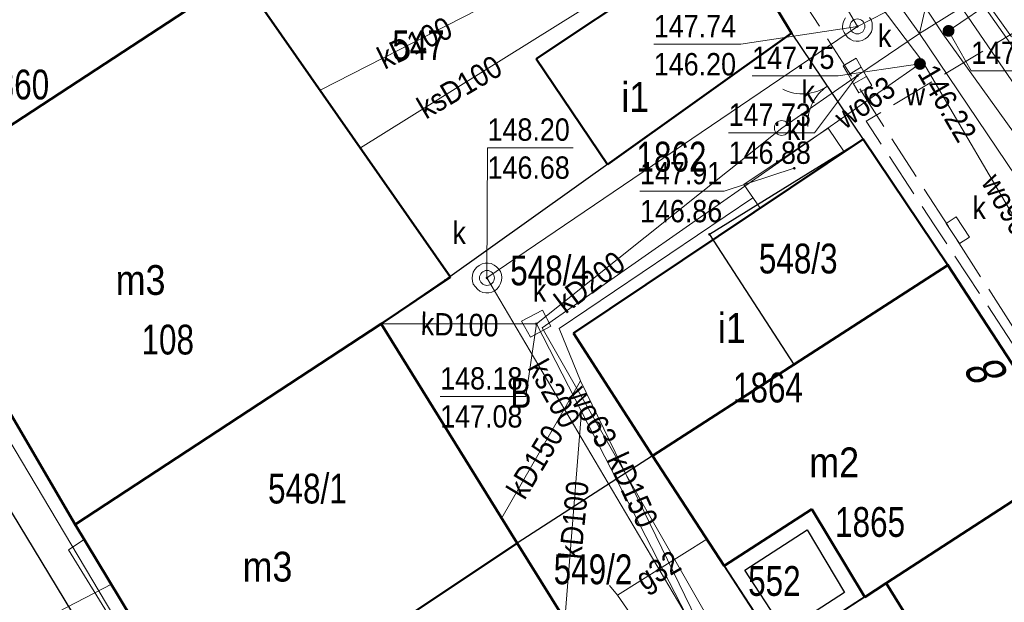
# Model space of a CAD drawing. Header units: metres. Extents: x 5552311 to 5555313, y 5709371 to 5712599.
# Tile 43 of 71: x 5554563 to 5554596, y 5710630 to 5710649. Entities that reach past the tile are written whole.
import ezdxf
from ezdxf.enums import TextEntityAlignment as Align

# ---------------------------------------------------------------- set-up
doc = ezdxf.new("R2010")
doc.units = ezdxf.units.M
doc.header["$MEASUREMENT"] = 0
for name, pattern in [('1.0_0.5', [1.5, 1, -0.5]), ('1.5_0.5', [2, 1.5, -0.5]), ('otob_500', [0])]:
    doc.linetypes.add(name, pattern=pattern)
doc.layers.get('0').update_dxf_attribs({"color": 2, "linetype": 'CONTINUOUS', "lineweight": 5})
for name, color, linetype in [('203-punkt graniczny', 7, 'CONTINUOUS'), ('210-oznaczenie konturu użytku gruntowego', 60, 'CONTINUOUS'), ('211-numer działki ewidencyjnej', 7, 'CONTINUOUS'), ('218-kontur użytku gruntowego', 60, 'CONTINUOUS'), ('219-działka ewidencyjna', 7, 'CONTINUOUS'), ('238-Punkt adresowy budynku', 7, 'CONTINUOUS'), ('312-budynek ewidencyjny', 7, 'CONTINUOUS'), ('312-oznaczenie budynku ewidencyjnego', 7, 'CONTINUOUS'), ('312-oznaczenie budynku ewidencyjnego-Atr117', 7, 'CONTINUOUS'), ('brama', 7, 'CONTINUOUS'), ('chodnik', 7, 'CONTINUOUS'), ('jezdnia', 7, 'CONTINUOUS'), ('kratka ściekowa', 7, 'CONTINUOUS'), ('krawężnik', 7, 'CONTINUOUS'), ('osadnik  szambo', 7, 'CONTINUOUS'), ('osadnik  szambo-Atr17', 7, 'CONTINUOUS'), ('przewód elektroenergetyczny podziemny', 7, 'CONTINUOUS'), ('przewód gazowy', 7, 'CONTINUOUS'), ('przewód gazowy-Atr1', 7, 'CONTINUOUS'), ('przewód kanalizacyjny', 7, 'CONTINUOUS'), ('przewód kanalizacyjny-Atr1', 7, 'CONTINUOUS'), ('przewód telekomunikacyjny podziemny', 7, 'CONTINUOUS'), ('przewód telekomunikacyjny podziemny - ob. projektowany', 7, 'CONTINUOUS'), ('przewód wodociągowy', 7, 'CONTINUOUS'), ('przewód wodociągowy-Atr1', 7, 'CONTINUOUS'), ('rzedna', 7, 'CONTINUOUS'), ('rzedna-Atr2', 7, 'CONTINUOUS'), ('rzedna-Atr3', 7, 'CONTINUOUS'), ('studnia kanalizacyjna', 7, 'CONTINUOUS'), ('weranda lub ganek', 7, 'CONTINUOUS'), ('właz do komory lub kanału', 7, 'CONTINUOUS'), ('właz do komory lub kanału - okrągły', 7, 'CONTINUOUS'), ('właz do komory lub kanału - okrągły-Atr17', 7, 'CONTINUOUS'), ('właz do komory lub kanału-Atr17', 7, 'CONTINUOUS'), ('zasuwa lub zawór', 7, 'CONTINUOUS'), ('zasuwa lub zawór-Atr17', 7, 'CONTINUOUS')]:
    doc.layers.add(name, color=color, linetype=linetype)
doc.styles.get("Standard").update_dxf_attribs({"font": 'Working1250', "width": 0.75})

# ---------------------------------------------------------------- blocks, each defined once
blk = doc.blocks.new('203')
at = {"linetype": 'Continuous', "lineweight": 0}
h = blk.add_hatch(color=94, dxfattribs=at)
edge = h.paths.add_edge_path()
edge.add_arc((0, 0), 0.045, 0, 360)
blk = doc.blocks.new('OK02')
at = {"color": 0, "linetype": 'Continuous', "lineweight": 0}
for centre, start, end in [((-1.5, 0), 0, 60), ((1.5, 0), 120, 180)]:
    blk.add_arc(centre, 1.5, start, end, dxfattribs=at)
blk = doc.blocks.new('US22')
at = {"color": 0, "linetype": 'Continuous', "lineweight": 13}
blk.add_circle((0, 0), 0.25, dxfattribs=at)
blk = doc.blocks.new('US05')
at = {"color": 0, "linetype": 'Continuous', "lineweight": 13}
for p, q in [((-0.525, -0.25), (-0.525, 0.25)), ((-0.525, 0.25), (-0.175, 0.25)), ((-0.175, -0.25), (-0.175, 0.25)), ((-0.175, 0.25), (0.175, 0.25)), ((0.175, -0.25), (0.175, 0.25)), ((0.175, 0.25), (0.525, 0.25)), ((0.525, -0.25), (0.525, 0.25)), ((-0.525, -0.25), (-0.175, -0.25)), ((-0.175, -0.25), (0.175, -0.25)), ((0.175, -0.25), (0.525, -0.25))]:
    blk.add_line(p, q, dxfattribs=at)
blk = doc.blocks.new('PW01')
at = {"linetype": 'Continuous', "lineweight": 13}
h = blk.add_hatch(color=0, dxfattribs=at)
edge = h.paths.add_edge_path()
edge.add_arc((0, 0), 0.045, 0, 360)
blk = doc.blocks.new('US25')
at = {"linetype": 'Continuous', "lineweight": 0}
h = blk.add_hatch(color=0, dxfattribs=at)
edge = h.paths.add_edge_path()
edge.add_arc((0, 0), 0.2, 0, 360)

msp = doc.modelspace()

# ---------------------------------------------------------------- linework, layer by layer
at = {"layer": '218-kontur użytku gruntowego', "linetype": 'Continuous', "lineweight": 9, "flags": 128}
for points in [[(5554588.63, 5710648.93), (5554582.38, 5710659.34)], [(5554582.38, 5710659.34), (5554588.63, 5710648.93)], [(5554591.03, 5710645.37), (5554588.63, 5710648.93)], [(5554588.63, 5710648.93), (5554591.03, 5710645.37)], [(5554593.88, 5710641.15), (5554591.03, 5710645.37)], [(5554591.03, 5710645.37), (5554593.88, 5710641.15)], [(5554558.3, 5710643.16), (5554564.57, 5710632.44)], [(5554564.57, 5710632.44), (5554558.3, 5710643.16)], [(5554598.15, 5710634.59), (5554593.88, 5710641.15)], [(5554593.88, 5710641.15), (5554598.15, 5710634.59)], [(5554564.57, 5710632.44), (5554569.11, 5710624.94)], [(5554569.11, 5710624.94), (5554564.57, 5710632.44)]]:
    msp.add_lwpolyline(points, dxfattribs=at)
at = {"layer": '219-działka ewidencyjna', "color": 94, "linetype": 'Continuous', "lineweight": 30, "flags": 128}
for points in [[(5554582.38, 5710659.34), (5554588.63, 5710648.93)], [(5554570.1, 5710650.88), (5554558.3, 5710643.16)], [(5554588.63, 5710648.93), (5554577, 5710640.64)], [(5554588.63, 5710648.93), (5554591.03, 5710645.37)], [(5554591.03, 5710645.37), (5554585.87, 5710642.18)], [(5554591.03, 5710645.37), (5554593.88, 5710641.15)], [(5554558.3, 5710643.16), (5554564.57, 5710632.44)], [(5554585.87, 5710642.18), (5554588.71, 5710637.81)], [(5554593.88, 5710641.15), (5554588.71, 5710637.81)], [(5554593.88, 5710641.15), (5554598.15, 5710634.59)], [(5554577, 5710640.64), (5554574.85, 5710639.18)], [(5554574.85, 5710639.18), (5554564.57, 5710632.44)], [(5554574.85, 5710639.18), (5554579.42, 5710631.82)], [(5554588.71, 5710637.81), (5554583.96, 5710634.75)], [(5554583.96, 5710634.75), (5554579.42, 5710631.82)], [(5554583.96, 5710634.75), (5554588.25, 5710628.18)], [(5554598.15, 5710634.59), (5554588.25, 5710628.18)], [(5554564.57, 5710632.44), (5554569.11, 5710624.94)], [(5554579.42, 5710631.82), (5554569.11, 5710624.94)], [(5554579.42, 5710631.82), (5554583.33, 5710625.53)]]:
    msp.add_lwpolyline(points, dxfattribs=at)
at = {"layer": '312-budynek ewidencyjny', "color": 8, "linetype": 'Continuous', "lineweight": 50, "flags": 128}
for points in [[(5554570.1, 5710650.88), (5554558.3, 5710643.16)], [(5554558.3, 5710643.16), (5554570.1, 5710650.88)], [(5554570.1, 5710650.88), (5554577.18, 5710640.75)], [(5554587.32, 5710651.11), (5554588.63, 5710648.93)], [(5554580.05, 5710648.07), (5554584.09, 5710650.77)], [(5554588.63, 5710648.93), (5554582.45, 5710644.53)], [(5554582.45, 5710644.53), (5554580.05, 5710648.07)], [(5554581.31, 5710638.87), (5554591.03, 5710645.38)], [(5554591.03, 5710645.38), (5554593.88, 5710641.15)], [(5554564.57, 5710632.44), (5554558.3, 5710643.16)], [(5554593.88, 5710641.15), (5554583.96, 5710634.75)], [(5554583.96, 5710634.75), (5554593.88, 5710641.15)], [(5554593.88, 5710641.15), (5554598.15, 5710634.59)], [(5554577.18, 5710640.75), (5554574.85, 5710639.18)], [(5554574.85, 5710639.18), (5554564.57, 5710632.44)], [(5554564.57, 5710632.44), (5554574.85, 5710639.18)], [(5554574.85, 5710639.18), (5554579.42, 5710631.82)], [(5554583.96, 5710634.75), (5554581.31, 5710638.87)], [(5554586.36, 5710631.06), (5554583.96, 5710634.75)], [(5554598.15, 5710634.59), (5554591.81, 5710630.48)], [(5554591.81, 5710630.48), (5554598.15, 5710634.59)], [(5554589.31, 5710632.96), (5554586.36, 5710631.06)], [(5554591.09, 5710630.01), (5554589.31, 5710632.96)], [(5554569.11, 5710624.94), (5554564.57, 5710632.44)], [(5554579.42, 5710631.82), (5554569.11, 5710624.94)], [(5554569.11, 5710624.94), (5554579.42, 5710631.82)], [(5554579.42, 5710631.82), (5554583.33, 5710625.53)], [(5554591.81, 5710630.48), (5554591.09, 5710630.01)], [(5554595.47, 5710624.57), (5554591.81, 5710630.48)]]:
    msp.add_lwpolyline(points, dxfattribs=at)
at = {"layer": 'brama', "color": 8, "linetype": 'otob_500', "lineweight": 18, "flags": 128}
msp.add_lwpolyline([(5554591.03, 5710645.38), (5554588.63, 5710648.93)], dxfattribs=at)
at = {"layer": 'chodnik', "color": 8, "linetype": '1.0_0.5', "lineweight": 18, "flags": 128}
msp.add_lwpolyline([(5554535.25, 5710677.75), (5554580.73, 5710602.65), (5554582.25, 5710603.3), (5554577.23, 5710611.6), (5554572.87, 5710618.69), (5554569.11, 5710624.94), (5554564.57, 5710632.44), (5554558.3, 5710643.16), (5554554.49, 5710649.41), (5554551.72, 5710653.95), (5554545.63, 5710663.96), (5554536.59, 5710678.92)], close=True, dxfattribs=at)
at = {"layer": 'jezdnia', "color": 8, "linetype": '1.5_0.5', "lineweight": 18, "flags": 128}
for points in [[(5554518.33, 5710769.05), (5554532.95, 5710743.99), (5554536.22, 5710738.38), (5554552.05, 5710711.22), (5554560.73, 5710695.29), (5554561.92, 5710693.81), (5554569.6, 5710680.85), (5554575.73, 5710670.65), (5554603.83, 5710627.01), (5554609.82, 5710629.69), (5554596.71, 5710647.84), (5554578.75, 5710672.96), (5554575.45, 5710680.03), (5554574.11, 5710683.4), (5554573.92, 5710684.32), (5554574.13, 5710685.01), (5554574.57, 5710685.19), (5554574.89, 5710691.25), (5554574.9, 5710691.73), (5554573.99, 5710692.3), (5554571.83, 5710693.35), (5554570.46, 5710694.21), (5554569.64, 5710695.02), (5554566.41, 5710700.42), (5554565.96, 5710701.56), (5554565.65, 5710703.1), (5554557.03, 5710718.39), (5554556.01, 5710719.47), (5554552.43, 5710725.14), (5554548.9, 5710731.54), (5554542.14, 5710743.53), (5554541.8, 5710744.15), (5554539.98, 5710747.24), (5554537.84, 5710750.92), (5554526.91, 5710768.76), (5554523.93, 5710773.48)], [(5554575.05, 5710600.93), (5554580.73, 5710602.65), (5554535.25, 5710677.75), (5554535.1, 5710678.75), (5554535.47, 5710679.96), (5554528.16, 5710672.64), (5554529.11, 5710673.02), (5554529.97, 5710673.11), (5554530.95, 5710672.75), (5554531.57, 5710672.26), (5554532.38, 5710671.27), (5554537.42, 5710662.74), (5554559.54, 5710626.42)]]:
    msp.add_lwpolyline(points, close=True, dxfattribs=at)
at = {"layer": 'krawężnik', "color": 8, "linetype": 'Continuous', "lineweight": 25, "flags": 128}
msp.add_lwpolyline([(5554580.73, 5710602.65), (5554535.25, 5710677.75)], dxfattribs=at)
at = {"layer": 'osadnik  szambo', "color": 34, "linetype": 'Continuous', "lineweight": 18, "flags": 128}
msp.add_lwpolyline([(5554590.4, 5710644.95), (5554587.57, 5710643.06), (5554587.03, 5710643.86), (5554589.86, 5710645.75)], close=True, dxfattribs=at)
at = {"layer": 'przewód elektroenergetyczny podziemny', "color": 1, "linetype": 'Continuous', "lineweight": 18, "flags": 128}
msp.add_lwpolyline([(5554564.88, 5710631.94), (5554564.35, 5710631.6), (5554591.5, 5710587.52)], dxfattribs=at)
at = {"layer": 'przewód gazowy', "color": 40, "linetype": 'Continuous', "lineweight": 18, "flags": 128}
for points in [[(5554639.8, 5710698.68), (5554639.89, 5710698.44), (5554642.78, 5710683.03), (5554643.01, 5710681.4), (5554639.63, 5710676.95), (5554634.86, 5710671.8), (5554632.07, 5710669.91), (5554620.78, 5710663.39), (5554607.51, 5710656.51), (5554599.01, 5710652.57), (5554597.14, 5710651.21), (5554593.9, 5710649.01), (5554593.71, 5710648.91)], [(5554593.71, 5710648.91), (5554591.42, 5710652.38), (5554582.84, 5710665.02), (5554578.37, 5710671.73), (5554570.64, 5710683.33), (5554569.41, 5710684.65)], [(5554593.71, 5710648.91), (5554601.14, 5710638.58), (5554601.22, 5710638.46), (5554607.35, 5710629.08), (5554611.81, 5710622.32), (5554613.84, 5710619.64), (5554614.18, 5710619.2), (5554618.12, 5710612.87)], [(5554582.78, 5710630.07), (5554585.78, 5710631.95)], [(5554582.52, 5710630.4), (5554582.78, 5710630.07), (5554588.75, 5710621.45), (5554592.08, 5710620.02), (5554597.41, 5710611.56), (5554599.44, 5710608.4), (5554602.02, 5710605.85), (5554603.67, 5710605.14), (5554604.8, 5710605.26), (5554606.28, 5710605.47), (5554608.43, 5710606.68), (5554614.13, 5710610.17), (5554617.69, 5710612.6), (5554617.73, 5710612.64), (5554618.12, 5710612.87)]]:
    msp.add_lwpolyline(points, dxfattribs=at)
at = {"layer": 'przewód kanalizacyjny', "color": 34, "linetype": 'Continuous', "lineweight": 18, "flags": 128}
for points in [[(5554590.84, 5710649.16), (5554588.02, 5710653.97), (5554581.05, 5710664.07), (5554568.42, 5710684.56), (5554560.58, 5710697.79), (5554554.89, 5710701.21)], [(5554592.92, 5710648.92), (5554587.97, 5710655.85), (5554581.95, 5710665.09), (5554567.54, 5710688.19)], [(5554592.92, 5710648.92), (5554598.96, 5710652.68), (5554607.3, 5710656.93)], [(5554572.8, 5710647.02), (5554579.7, 5710650.55), (5554587.97, 5710655.85)], [(5554618.8, 5710607.19), (5554599.85, 5710606.37), (5554589.16, 5710622.51), (5554578.4, 5710640.72), (5554590.84, 5710649.16), (5554597.84, 5710652.75)], [(5554574.15, 5710645.09), (5554583.96, 5710651.2)], [(5554592.92, 5710648.92), (5554593.42, 5710651.07)], [(5554592.92, 5710648.92), (5554590.84, 5710647.51)], [(5554592.92, 5710648.92), (5554600.74, 5710637.34), (5554605.24, 5710631.1), (5554619.77, 5710608.57), (5554628.3, 5710594.29)], [(5554590.11, 5710619.64), (5554586.08, 5710627.48), (5554581.57, 5710636.24), (5554580.06, 5710639.18), (5554588.3, 5710645.75), (5554590.84, 5710647.51)], [(5554590.11, 5710619.64), (5554581.54, 5710637.27), (5554580.82, 5710639.02), (5554587.33, 5710643.41)], [(5554574.85, 5710639.18), (5554580.06, 5710639.18)], [(5554581.54, 5710637.27), (5554578.9, 5710632.67)], [(5554581.57, 5710636.24), (5554581.02, 5710629.24)]]:
    msp.add_lwpolyline(points, dxfattribs=at)
at = {"layer": 'przewód telekomunikacyjny podziemny', "color": 30, "linetype": 'Continuous', "lineweight": 18, "flags": 128}
for points in [[(5554574.4, 5710692.69), (5554573.63, 5710687.29), (5554572.56, 5710683.61), (5554578.48, 5710672.91), (5554593.95, 5710651.46), (5554607.27, 5710632.58)], [(5554625.21, 5710603.83), (5554615.84, 5710598.75), (5554614.39, 5710600.58), (5554590.74, 5710588.29), (5554576.52, 5710611.47), (5554538.16, 5710675.96), (5554530.11, 5710671.94)], [(5554622.85, 5710607.73), (5554610.07, 5710626.86), (5554578.48, 5710672.91)]]:
    msp.add_lwpolyline(points, dxfattribs=at)
at = {"layer": 'przewód telekomunikacyjny podziemny - ob. projektowany', "color": 30, "linetype": '1.5_0.5', "lineweight": 18, "flags": 128}
msp.add_lwpolyline([(5554596.77, 5710649.36), (5554591.13, 5710645.98), (5554593.44, 5710642.47), (5554596.21, 5710638.27), (5554598.29, 5710634.74), (5554602.86, 5710627.54), (5554604.13, 5710625.35), (5554603.92, 5710625.23)], dxfattribs=at)
at = {"layer": 'przewód wodociągowy', "color": 5, "linetype": 'Continuous', "lineweight": 18, "flags": 128}
for points in [[(5554618.59, 5710605.99), (5554615.26, 5710611.64), (5554606.72, 5710624.56), (5554600.13, 5710635.89), (5554593.04, 5710647.97), (5554590.98, 5710650.7), (5554574.4, 5710675.8), (5554569.95, 5710682.64)], [(5554593.04, 5710647.97), (5554592.94, 5710647.9), (5554580.25, 5710639.05), (5554587.2, 5710626.9)], [(5554559.96, 5710627.42), (5554560.09, 5710627.49), (5554565.79, 5710630.44)]]:
    msp.add_lwpolyline(points, dxfattribs=at)
at = {"layer": 'rzedna-Atr2', "color": 8, "lineweight": 5, "flags": 128}
for points in [[(5554590.84, 5710649.16), (5554586.92, 5710648.56), (5554584.003, 5710648.56)], [(5554593.9, 5710649.01), (5554594.66, 5710647.67), (5554597.54, 5710647.67)], [(5554592.94, 5710647.9), (5554590.19, 5710647.5), (5554587.305, 5710647.5)], [(5554590.84, 5710647.51), (5554589.4, 5710645.59), (5554586.515, 5710645.59)], [(5554578.4, 5710640.72), (5554578.42, 5710645.09), (5554581.3, 5710645.09)], [(5554588.72, 5710644.4), (5554586.36, 5710643.63), (5554583.538, 5710643.63)], [(5554580.06, 5710639.18), (5554579.71, 5710636.74), (5554576.83, 5710636.74)]]:
    msp.add_lwpolyline(points, dxfattribs=at)
at = {"layer": 'studnia kanalizacyjna', "color": 34, "linetype": 'Continuous', "lineweight": 18, "flags": 128}
msp.add_lwpolyline([(5554591.24, 5710649.46), (5554591.3, 5710649.38), (5554591.33, 5710649.28), (5554591.34, 5710649.18), (5554591.33, 5710649.08), (5554591.31, 5710648.98), (5554591.25, 5710648.88), (5554591.18, 5710648.8), (5554591.1, 5710648.74), (5554591, 5710648.69), (5554590.9, 5710648.67), (5554590.8, 5710648.66), (5554590.7, 5710648.68), (5554590.6, 5710648.73), (5554590.52, 5710648.79), (5554590.45, 5710648.87), (5554590.39, 5710648.95), (5554590.35, 5710649.05), (5554590.34, 5710649.15), (5554590.35, 5710649.25), (5554590.38, 5710649.35), (5554590.44, 5710649.45)], dxfattribs=at)
msp.add_lwpolyline([(5554578.9, 5710640.73), (5554578.89, 5710640.63), (5554578.86, 5710640.53), (5554578.81, 5710640.44), (5554578.74, 5710640.35), (5554578.66, 5710640.29), (5554578.56, 5710640.24), (5554578.46, 5710640.22), (5554578.36, 5710640.22), (5554578.26, 5710640.23), (5554578.16, 5710640.28), (5554578.08, 5710640.34), (5554578.01, 5710640.42), (5554577.94, 5710640.51), (5554577.91, 5710640.61), (5554577.9, 5710640.71), (5554577.91, 5710640.81), (5554577.94, 5710640.91), (5554577.99, 5710641), (5554578.06, 5710641.08), (5554578.14, 5710641.14), (5554578.24, 5710641.19), (5554578.34, 5710641.22), (5554578.44, 5710641.22), (5554578.54, 5710641.2), (5554578.64, 5710641.15), (5554578.72, 5710641.09), (5554578.79, 5710641.02), (5554578.86, 5710640.93), (5554578.89, 5710640.83)], close=True, dxfattribs=at)
at = {"layer": 'weranda lub ganek', "color": 8, "linetype": 'Continuous'}
for p, q in [((5554586.36, 5710631.06), (5554589.31, 5710632.96)), ((5554589.31, 5710632.96), (5554591.09, 5710630.01)), ((5554587.055, 5710630.912), (5554589.148, 5710632.261)), ((5554589.148, 5710632.261), (5554590.411, 5710630.167)), ((5554588.25, 5710628.18), (5554586.36, 5710631.06)), ((5554588.396, 5710628.869), (5554587.055, 5710630.912)), ((5554591.09, 5710630.01), (5554588.25, 5710628.18)), ((5554590.411, 5710630.167), (5554588.396, 5710628.869))]:
    msp.add_line(p, q, dxfattribs=at)
at = {"layer": 'właz do komory lub kanału', "color": 8, "linetype": 'Continuous', "lineweight": 18, "flags": 128}
for points in [[(5554593.82, 5710642.55), (5554594.15, 5710642.77), (5554594.6, 5710642.09), (5554594.27, 5710641.87)], [(5554579.56, 5710639.27), (5554580.26, 5710639.64), (5554580.55, 5710639.1), (5554579.86, 5710638.73)]]:
    msp.add_lwpolyline(points, close=True, dxfattribs=at)

# ---------------------------------------------------------------- block references
at = {"layer": '203-punkt graniczny', "color": 8, "linetype": 'Continuous', "lineweight": 18}
for p in [(5554588.63, 5710648.93), (5554591.03, 5710645.37), (5554585.87, 5710642.18), (5554593.88, 5710641.15), (5554577, 5710640.64), (5554574.85, 5710639.18), (5554588.71, 5710637.81), (5554583.96, 5710634.75), (5554564.57, 5710632.44), (5554579.42, 5710631.82)]:
    msp.add_blockref('203', p, dxfattribs=at)
at = {"layer": 'brama', "color": 8, "linetype": 'Continuous', "lineweight": 18, "rotation": 124.061}
msp.add_blockref('OK02', (5554589.83, 5710647.155), dxfattribs=at)
at = {"layer": 'kratka ściekowa', "color": 34, "linetype": 'Continuous', "lineweight": 18, "rotation": 300.1140000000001}
msp.add_blockref('US05', (5554590.84, 5710647.51), dxfattribs=at)
at = {"layer": 'rzedna', "color": 34, "linetype": 'Continuous', "lineweight": 18}
for p in [(5554590.84, 5710649.16), (5554588.72, 5710644.4), (5554578.4, 5710640.72), (5554580.06, 5710639.18)]:
    msp.add_blockref('PW01', p, dxfattribs=at)
at = {"layer": 'rzedna', "color": 40, "linetype": 'Continuous', "lineweight": 18}
msp.add_blockref('PW01', (5554593.9, 5710649.01), dxfattribs=at)
at = {"layer": 'rzedna', "color": 5, "linetype": 'Continuous', "lineweight": 18}
for p in [(5554592.94, 5710647.9), (5554593.04, 5710647.97)]:
    msp.add_blockref('PW01', p, dxfattribs=at)
at = {"layer": 'rzedna', "color": 34, "linetype": 'Continuous', "lineweight": 18, "rotation": 300.1140000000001}
msp.add_blockref('PW01', (5554590.84, 5710647.51), dxfattribs=at)
at = {"layer": 'właz do komory lub kanału - okrągły', "color": 8, "linetype": 'Continuous', "lineweight": 18}
for p in [(5554590.84, 5710649.16), (5554588.3, 5710645.75), (5554578.4, 5710640.72)]:
    msp.add_blockref('US22', p, dxfattribs=at)
at = {"layer": 'zasuwa lub zawór', "color": 40, "linetype": 'Continuous', "lineweight": 18}
msp.add_blockref('US25', (5554593.9, 5710649.01), dxfattribs=at)
at = {"layer": 'zasuwa lub zawór', "color": 5, "linetype": 'Continuous', "lineweight": 18}
msp.add_blockref('US25', (5554592.94, 5710647.9), dxfattribs=at)

# ---------------------------------------------------------------- texts
at = {"layer": '210-oznaczenie konturu użytku gruntowego', "linetype": 'Continuous', "lineweight": 18, "width": 0.79}
msp.add_text('B', height=1, dxfattribs=at).set_placement((5554579.19, 5710636.36))
at = {"layer": '211-numer działki ewidencyjnej', "color": 94, "linetype": 'Continuous', "lineweight": 30, "width": 0.79}
for s, p in [('547', (5554575.22, 5710648.03)), ('548/3', (5554587.53, 5710640.87)), ('548/4', (5554579.18, 5710640.47)), ('548/1', (5554571.05, 5710633.15)), ('549/2', (5554580.64, 5710630.44)), ('552', (5554587.17, 5710630.05))]:
    msp.add_text(s, height=1, dxfattribs=at).set_placement(p)
at = {"layer": '238-Punkt adresowy budynku', "color": 8, "linetype": 'Continuous', "lineweight": 25, "oblique": 15, "width": 0.79}
msp.add_text('8', height=1.25, rotation=121.736, dxfattribs=at).set_placement((5554595.78, 5710637.76), align=Align.CENTER)
at = {"layer": '312-oznaczenie budynku ewidencyjnego', "color": 8, "linetype": 'Continuous', "lineweight": 18, "width": 0.79}
for s, p in [('1860', (5554561.35, 5710647.71)), ('1862', (5554583.42, 5710645.29)), ('108', (5554566.8, 5710639.15)), ('1864', (5554586.66, 5710637.54)), ('1865', (5554590.09, 5710633.03))]:
    msp.add_text(s, height=1, dxfattribs=at).set_placement(p, align=Align.TOP_LEFT)
at = {"layer": '312-oznaczenie budynku ewidencyjnego-Atr117', "color": 8, "width": 0.9}
for s, p in [('i1', (5554583.38, 5710646.79)), ('m3', (5554566.77, 5710640.65)), ('i1', (5554586.62, 5710639.04)), ('m2', (5554590.06, 5710634.53)), ('m3', (5554571.03, 5710631.03))]:
    msp.add_text(s, height=1, dxfattribs=at).set_placement(p, align=Align.MIDDLE_CENTER)
at = {"layer": 'osadnik  szambo-Atr17', "color": 34, "width": 0.9}
msp.add_text('kl', height=0.75, dxfattribs=at).set_placement((5554588.47, 5710645.35))
at = {"layer": 'przewód gazowy-Atr1', "color": 40, "width": 0.9}
msp.add_text('g32', height=0.75, rotation=30.641, dxfattribs=at).set_placement((5554583.5, 5710630.52), align=Align.MIDDLE_LEFT)
at = {"layer": 'przewód kanalizacyjny-Atr1', "color": 34, "width": 0.9}
for s, rotation, p in [('kD100', 25.819, (5554574.8, 5710648.04)), ('ksD100', 30.558, (5554576.16, 5710646.35)), ('kD200', 37.207, (5554580.81, 5710639.79)), ('kD100', 358.788, (5554576.18, 5710639.18)), ('ks200', -60.732, (5554580.07, 5710637.89)), ('kD150', 58.873, (5554579.34, 5710633.43)), ('kD150', 294.603, (5554582.75, 5710634.79)), ('kD100', 84.277, (5554581.19, 5710631.3))]:
    msp.add_text(s, height=0.75, rotation=rotation, dxfattribs=at).set_placement(p, align=Align.MIDDLE_LEFT)
at = {"layer": 'przewód wodociągowy-Atr1', "color": 5, "width": 0.9}
for s, rotation, p in [('wo63', 34.891, (5554590.2, 5710645.99)), ('wo90', 300.409, (5554595.3, 5710644.12)), ('wo63', 299.77, (5554581.41, 5710637.01))]:
    msp.add_text(s, height=0.75, rotation=rotation, dxfattribs=at).set_placement(p, align=Align.MIDDLE_LEFT)
at = {"layer": 'rzedna-Atr2', "color": 34, "lineweight": 5, "width": 0.9}
for s, p in [('147.74', (5554584.003, 5710648.567)), ('147.73', (5554586.515, 5710645.598)), ('148.20', (5554578.42, 5710645.098)), ('147.91', (5554583.538, 5710643.638)), ('148.18', (5554576.83, 5710636.748))]:
    msp.add_text(s, height=0.75, dxfattribs=at).set_placement(p, align=Align.BOTTOM_LEFT)
at = {"layer": 'rzedna-Atr2', "color": 5, "lineweight": 5, "width": 0.9}
msp.add_text('147.75', height=0.75, dxfattribs=at).set_placement((5554587.305, 5710647.508), align=Align.BOTTOM_LEFT)
at = {"layer": 'rzedna-Atr2', "color": 40, "lineweight": 5, "width": 0.9}
msp.add_text('147.70', height=0.75, dxfattribs=at).set_placement((5554594.66, 5710647.678), align=Align.BOTTOM_LEFT)
at = {"layer": 'rzedna-Atr2', "color": 5, "lineweight": 5, "width": 0.9}
msp.add_text('146.22', height=0.75, rotation=300.409, dxfattribs=at).set_placement((5554593.16, 5710647.77), align=Align.MIDDLE_LEFT)
at = {"layer": 'rzedna-Atr3', "color": 34, "lineweight": 5, "width": 0.9}
for s, p in [('146.20', (5554584.003, 5710647.292)), ('146.88', (5554586.515, 5710644.322)), ('146.68', (5554578.42, 5710643.822)), ('146.86', (5554583.538, 5710642.362)), ('147.08', (5554576.83, 5710635.473))]:
    msp.add_text(s, height=0.75, dxfattribs=at).set_placement(p, align=Align.BOTTOM_LEFT)
at = {"layer": 'właz do komory lub kanału - okrągły-Atr17', "color": 8, "width": 0.9}
for p in [(5554591.53, 5710648.47), (5554588.96, 5710646.59), (5554577.24, 5710641.86)]:
    msp.add_text('k', height=0.75, dxfattribs=at).set_placement(p)
at = {"layer": 'właz do komory lub kanału-Atr17', "color": 8, "width": 0.9}
msp.add_text('k', height=0.75, dxfattribs=at).set_placement((5554594.7, 5710642.7))
msp.add_text('k', height=0.75, dxfattribs=at).set_placement((5554579.94, 5710640.3), align=Align.MIDDLE_LEFT)
at = {"layer": 'zasuwa lub zawór-Atr17', "color": 5, "width": 0.9}
msp.add_text('w', height=0.75, dxfattribs=at).set_placement((5554592.46, 5710646.51))

doc.saveas('drawing.dxf')
